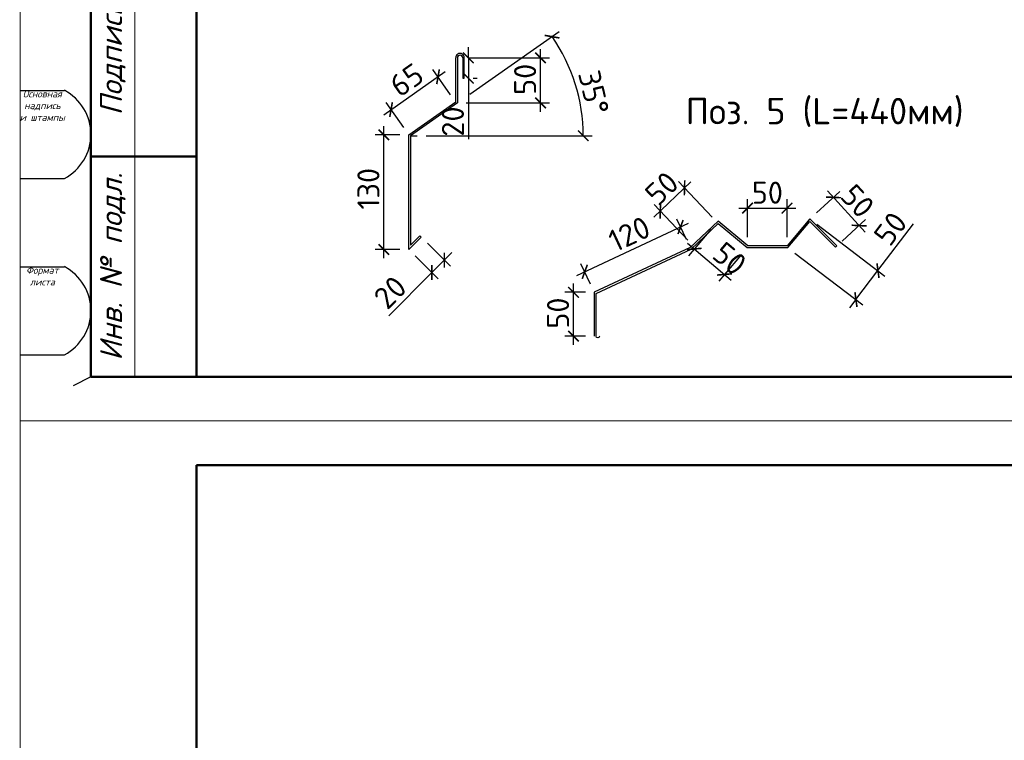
# Model space of a CAD drawing. Header units: millimetres. Extents: x 2842173 to 10151342, y -218675 to 375325.
# Tile 45 of 107: x 2928478 to 2939650, y 104403 to 112576. Entities that reach past the tile are written whole.
import ezdxf

# ---------------------------------------------------------------- set-up
doc = ezdxf.new("R2010")
doc.units = ezdxf.units.MM
doc.layers.get('Defpoints').update_dxf_attribs({"color": 255})
doc.layers.add('0_Текст', color=175, linetype='Continuous', lineweight=20)
doc.layers.add('CS_UNPLOTTED', color=171, linetype='Continuous', plot=False)
doc.layers.add('Аннотация_Ном._пера__8', color=7, linetype='Continuous', lineweight=15, true_color=0xa80f02)
doc.layers.add('Линии_Ном._пера__29', color=7, linetype='Continuous', lineweight=30, true_color=0x3dad99)
doc.styles.add('GOST 2.304', font='isocpeui.ttf')
doc.styles.add('ICOCPEUR', font='isocpeur.ttf')
doc.styles.add('ISO_1.0', font='isocpeui.ttf')
doc.dimstyles.new('MK-100', dxfattribs={"dimscale": 100, "dimtxt": 3, "dimasz": 1.2, "dimexe": 1, "dimexo": 1, "dimgap": 0.5, "dimtad": 1, "dimdec": 0, "dimzin": 9, "dimdsep": 46, "dimtxsty": 'GOST 2.304', "dimblk": 'ARCHTICK', "dimcen": 1, "dimdle": 1, "dimclrt": 256, "dimadec": 0, "dimazin": 0, "dimtfac": 1, "dimtdec": 0, "dimtix": 1, "dimtmove": 0, "dimatfit": 1, "dimfxl": 2, "dimtolj": 1, "dimtzin": 0, "dimarcsym": 0})

# ---------------------------------------------------------------- blocks, each defined once
blk = doc.blocks.new('*U20')
at = {"lineweight": 9}
for p, q in [((-20, -5), (-20, 292)), ((-20, 292), (400, 292)), ((400, -5), (-20, -5))]:
    blk.add_line(p, q, dxfattribs=at)
at = {"lineweight": 50}
for p, q in [((0, 0), (0, 287)), ((0, 287), (395, 287)), ((-12, 0), (-12, 85)), ((0, 25), (-12, 25)), ((0, 0), (-12, 0)), ((395, 0), (0, 0))]:
    blk.add_line(p, q, dxfattribs=at)
at = {"lineweight": 20}
blk.add_line((-7, 85), (-7, 0), dxfattribs=at)
at = {"layer": 'CS_UNPLOTTED'}
for p, q in [((-20, 32.5), (-15, 32.5)), ((-20, 22.5), (-15, 22.5)), ((-20, 12.5), (-15, 12.5)), ((-20, 2.5), (-15, 2.5)), ((-12, 0), (-14, -1))]:
    blk.add_line(p, q, dxfattribs=at)
for centre in [(-17.66, 27.5), (-17.66, 7.5)]:
    blk.add_arc(centre, 5.67, 298.0574, 61.9426, dxfattribs=at)
at = {"layer": '0_Текст', "char_height": 2.5, "attachment_point": 5, "rotation": 90, "style": 'ISO_1.0'}
for s, insert, width in [('Подпись и дата', (-9.5, 42.5), 35), ('Инв. № подл.', (-9.5, 12.5), 25)]:
    blk.add_mtext(s, dxfattribs=dict(at, insert=insert, width=width))
at = {"layer": 'CS_UNPLOTTED', "char_height": 0.8, "width": 5, "attachment_point": 2, "style": 'ISO_1.0'}
for s, insert in [('Основная надпись \\Pи штампы', (-17.5, 32.5)), ('Формат листа', (-17.5, 12.5))]:
    blk.add_mtext(s, dxfattribs=dict(at, insert=insert))
blk = doc.blocks.new('_ArchTick')
at = {"color": 0, "linetype": 'ByBlock', "const_width": 0.15}
blk.add_lwpolyline([(-0.5, -0.5), (0.5, 0.5)], dxfattribs=at)
blk = doc.blocks.new('*D539')
at = {"color": 0, "lineweight": -2, "ltscale": 15, "transparency": 16777216}
for p, q in [((2932610, 111499), (2933307, 111987)), ((2933368, 111725), (2933167, 112011)), ((2932835, 111352), (2932635, 111638))]:
    blk.add_line(p, q, dxfattribs=at)
at = {"layer": 'Defpoints', "color": 0, "ltscale": 15, "transparency": 16777216}
for p in [(2933225, 111929), (2933425, 111643), (2932893, 111270)]:
    blk.add_point(p, dxfattribs=at)
at = {"color": 0, "lineweight": -2, "ltscale": 15, "transparency": 16777216, "xscale": 119.9999999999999, "yscale": 119.9999999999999, "zscale": 119.9999999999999}
for p, rotation in [((2933225, 111929), 35.00000001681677), ((2932692, 111557), 215.0000000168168)]:
    blk.add_blockref('_ArchTick', p, dxfattribs=dict(at, rotation=rotation))
at = {"ltscale": 15, "transparency": 16777216, "insert": (2932868, 111893), "char_height": 250, "attachment_point": 5, "rotation": 35, "style": 'ICOCPEUR'}
blk.add_mtext('\\A1;65', dxfattribs=at)
blk = doc.blocks.new('*D540')
at = {"color": 0, "lineweight": -2, "ltscale": 15, "transparency": 16777216}
for p, q in [((2932610, 109870), (2932610, 111370)), ((2932793, 111270), (2932510, 111270)), ((2932793, 109970), (2932510, 109970))]:
    blk.add_line(p, q, dxfattribs=at)
at = {"layer": 'Defpoints', "color": 0, "ltscale": 15, "transparency": 16777216}
for p in [(2932610, 111270), (2932893, 111270), (2932893, 109970)]:
    blk.add_point(p, dxfattribs=at)
at = {"color": 0, "lineweight": -2, "ltscale": 15, "transparency": 16777216, "xscale": 119.9999999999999, "yscale": 119.9999999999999, "zscale": 119.9999999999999}
for p, rotation in [((2932610, 111270), 90), ((2932610, 109970), 270)]:
    blk.add_blockref('_ArchTick', p, dxfattribs=dict(at, rotation=rotation))
at = {"ltscale": 15, "transparency": 16777216, "insert": (2932435, 110659), "char_height": 250, "attachment_point": 5, "rotation": 90, "style": 'ICOCPEUR'}
blk.add_mtext('\\A1;130', dxfattribs=at)
blk = doc.blocks.new('*D541')
at = {"color": 0, "lineweight": -2, "ltscale": 15, "transparency": 16777216}
for p, q in [((2933105, 110041), (2933366, 109780)), ((2932964, 109899), (2933225, 109638)), ((2933296, 109850), (2933154, 109709)), ((2933296, 109850), (2933380, 109935)), ((2933154, 109709), (2932665, 109219))]:
    blk.add_line(p, q, dxfattribs=at)
at = {"layer": 'Defpoints', "color": 0, "ltscale": 15, "transparency": 16777216}
for p in [(2933034, 110111), (2932893, 109970), (2933296, 109850)]:
    blk.add_point(p, dxfattribs=at)
at = {"color": 0, "lineweight": -2, "ltscale": 15, "transparency": 16777216, "xscale": 119.9999999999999, "yscale": 119.9999999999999, "zscale": 119.9999999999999}
for p, rotation in [((2933296, 109850), 225.0000000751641), ((2933154, 109709), 45.00000007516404)]:
    blk.add_blockref('_ArchTick', p, dxfattribs=dict(at, rotation=rotation))
at = {"ltscale": 15, "transparency": 16777216, "insert": (2932682, 109484), "char_height": 250, "attachment_point": 5, "rotation": 45, "style": 'ICOCPEUR'}
blk.add_mtext('\\A1;20', dxfattribs=at)
blk = doc.blocks.new('*D542')
at = {"color": 0, "lineweight": -2, "ltscale": 15, "transparency": 16777216}
for p, q in [((2936738, 110111), (2936738, 110539)), ((2937185, 110111), (2937185, 110539)), ((2936638, 110439), (2937285, 110439))]:
    blk.add_line(p, q, dxfattribs=at)
at = {"layer": 'Defpoints', "color": 0, "ltscale": 15, "transparency": 16777216}
for p in [(2937185, 110439), (2936738, 110011), (2937185, 110011)]:
    blk.add_point(p, dxfattribs=at)
at = {"color": 0, "lineweight": -2, "ltscale": 15, "transparency": 16777216, "xscale": 119.9999999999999, "yscale": 119.9999999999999, "zscale": 119.9999999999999, "rotation": 180}
blk.add_blockref('_ArchTick', (2936738, 110439), dxfattribs=at)
at = {"color": 0, "lineweight": -2, "ltscale": 15, "transparency": 16777216, "xscale": 119.9999999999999, "yscale": 119.9999999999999, "zscale": 119.9999999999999}
blk.add_blockref('_ArchTick', (2937185, 110439), dxfattribs=at)
at = {"ltscale": 15, "transparency": 16777216, "insert": (2936962, 110614), "char_height": 250, "attachment_point": 5, "style": 'ICOCPEUR'}
blk.add_mtext('\\A1;50', dxfattribs=at)
blk = doc.blocks.new('*D543')
at = {"color": 0, "lineweight": -2, "ltscale": 15, "transparency": 16777216}
for p, q in [((2934762, 108887), (2934762, 109584)), ((2934898, 109484), (2934662, 109484)), ((2934898, 108987), (2934662, 108987))]:
    blk.add_line(p, q, dxfattribs=at)
at = {"layer": 'Defpoints', "color": 0, "ltscale": 15, "transparency": 16777216}
for p in [(2934762, 109484), (2934998, 109484), (2934998, 108987)]:
    blk.add_point(p, dxfattribs=at)
at = {"color": 0, "lineweight": -2, "ltscale": 15, "transparency": 16777216, "xscale": 119.9999999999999, "yscale": 119.9999999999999, "zscale": 119.9999999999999}
for p, rotation in [((2934762, 109484), 90), ((2934762, 108987), 270)]:
    blk.add_blockref('_ArchTick', p, dxfattribs=dict(at, rotation=rotation))
at = {"ltscale": 15, "transparency": 16777216, "insert": (2934587, 109248), "char_height": 250, "attachment_point": 5, "rotation": 90, "style": 'ICOCPEUR'}
blk.add_mtext('\\A1;50', dxfattribs=at)
blk = doc.blocks.new('*D544')
at = {"color": 0, "lineweight": -2, "ltscale": 15, "transparency": 16777216}
for p, q in [((2936044, 110082), (2935935, 110315)), ((2934799, 109675), (2936068, 110267)), ((2934956, 109575), (2934847, 109808))]:
    blk.add_line(p, q, dxfattribs=at)
at = {"layer": 'Defpoints', "color": 0, "ltscale": 15, "transparency": 16777216}
for p in [(2935977, 110225), (2936086, 109992), (2934998, 109484)]:
    blk.add_point(p, dxfattribs=at)
at = {"color": 0, "lineweight": -2, "ltscale": 15, "transparency": 16777216, "xscale": 119.9999999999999, "yscale": 119.9999999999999, "zscale": 119.9999999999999}
for p, rotation in [((2935977, 110225), 25.00000003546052), ((2934890, 109717), 205.0000000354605)]:
    blk.add_blockref('_ArchTick', p, dxfattribs=dict(at, rotation=rotation))
at = {"ltscale": 15, "transparency": 16777216, "insert": (2935395, 110146), "char_height": 250, "attachment_point": 5, "rotation": 25, "style": 'ICOCPEUR'}
blk.add_mtext('\\A1;120', dxfattribs=at)
blk = doc.blocks.new('*D545')
at = {"color": 0, "lineweight": -2, "ltscale": 15, "transparency": 16777216}
for p, q in [((2934388, 111532), (2934388, 112244)), ((2933575, 112144), (2934488, 112144)), ((2933545, 111632), (2934488, 111632))]:
    blk.add_line(p, q, dxfattribs=at)
at = {"layer": 'Defpoints', "color": 0, "ltscale": 15, "transparency": 16777216}
for p in [(2933475, 112144), (2934388, 112144), (2933445, 111632)]:
    blk.add_point(p, dxfattribs=at)
at = {"color": 0, "lineweight": -2, "ltscale": 15, "transparency": 16777216, "xscale": 119.9999999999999, "yscale": 119.9999999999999, "zscale": 119.9999999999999}
for p, rotation in [((2934388, 112144), 90), ((2934388, 111632), 270)]:
    blk.add_blockref('_ArchTick', p, dxfattribs=dict(at, rotation=rotation))
at = {"ltscale": 15, "transparency": 16777216, "insert": (2934213, 111900), "char_height": 250, "attachment_point": 5, "rotation": 90, "style": 'ICOCPEUR'}
blk.add_mtext('\\A1;50', dxfattribs=at)
blk = doc.blocks.new('*D546')
at = {"color": 0, "lineweight": -2, "ltscale": 15, "transparency": 16777216}
for p, q in [((2933569, 112144), (2933569, 112264)), ((2933569, 112144), (2933569, 111913)), ((2933605, 112144), (2933669, 112144)), ((2933569, 111913), (2933569, 111221)), ((2933623, 111913), (2933669, 111913))]:
    blk.add_line(p, q, dxfattribs=at)
at = {"layer": 'Defpoints', "color": 0, "ltscale": 15, "transparency": 16777216}
for p in [(2933505, 112144), (2933569, 112144), (2933523, 111913)]:
    blk.add_point(p, dxfattribs=at)
at = {"color": 0, "lineweight": -2, "ltscale": 15, "transparency": 16777216, "xscale": 119.9999999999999, "yscale": 119.9999999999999, "zscale": 119.9999999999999}
for p, rotation in [((2933569, 112144), 270), ((2933569, 111913), 90)]:
    blk.add_blockref('_ArchTick', p, dxfattribs=dict(at, rotation=rotation))
at = {"ltscale": 15, "transparency": 16777216, "insert": (2933394, 111421), "char_height": 250, "attachment_point": 5, "rotation": 90, "style": 'ICOCPEUR'}
blk.add_mtext('\\A1;20', dxfattribs=at)
blk = doc.blocks.new('*D547')
at = {"color": 0, "lineweight": -2, "ltscale": 15, "transparency": 16777216}
for p, q in [((2936320, 110198), (2936068, 109899)), ((2936056, 110040), (2936552, 109623)), ((2936667, 109914), (2936412, 109611))]:
    blk.add_line(p, q, dxfattribs=at)
at = {"layer": 'Defpoints', "color": 0, "ltscale": 15, "transparency": 16777216}
for p in [(2936384, 110275), (2936731, 109991), (2936476, 109687)]:
    blk.add_point(p, dxfattribs=at)
at = {"color": 0, "lineweight": -2, "ltscale": 15, "transparency": 16777216, "xscale": 119.9999999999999, "yscale": 119.9999999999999, "zscale": 119.9999999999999}
for p, rotation in [((2936133, 109976), 139.9339565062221), ((2936476, 109687), 319.9339565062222)]:
    blk.add_blockref('_ArchTick', p, dxfattribs=dict(at, rotation=rotation))
at = {"ltscale": 15, "transparency": 16777216, "insert": (2936535, 109866), "char_height": 250, "attachment_point": 5, "rotation": 319.934, "style": 'ICOCPEUR'}
blk.add_mtext('\\A1;50', dxfattribs=at)
blk = doc.blocks.new('*D548')
at = {"color": 0, "lineweight": -2, "ltscale": 15, "transparency": 16777216}
for p, q in [((2935674, 110338), (2936095, 110737)), ((2936335, 110338), (2935953, 110740)), ((2936060, 110077), (2935678, 110479))]:
    blk.add_line(p, q, dxfattribs=at)
at = {"layer": 'Defpoints', "color": 0, "ltscale": 15, "transparency": 16777216}
for p in [(2936022, 110668), (2936404, 110266), (2936128, 110004)]:
    blk.add_point(p, dxfattribs=at)
at = {"color": 0, "lineweight": -2, "ltscale": 15, "transparency": 16777216, "xscale": 119.9999999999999, "yscale": 119.9999999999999, "zscale": 119.9999999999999}
for p, rotation in [((2936022, 110668), 43.50785960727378), ((2935747, 110406), 223.5078596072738)]:
    blk.add_blockref('_ArchTick', p, dxfattribs=dict(at, rotation=rotation))
at = {"ltscale": 15, "transparency": 16777216, "insert": (2935764, 110664), "char_height": 250, "attachment_point": 5, "rotation": 43.5079, "style": 'ICOCPEUR'}
blk.add_mtext('\\A1;50', dxfattribs=at)
blk = doc.blocks.new('*D549')
at = {"color": 0, "lineweight": -2, "ltscale": 15, "transparency": 16777216}
for p, q in [((2937524, 110258), (2938296, 109669)), ((2938217, 109730), (2938620, 110259)), ((2937274, 109930), (2938047, 109342)), ((2937967, 109402), (2938217, 109730)), ((2937967, 109402), (2937895, 109307))]:
    blk.add_line(p, q, dxfattribs=at)
at = {"layer": 'Defpoints', "color": 0, "ltscale": 15, "transparency": 16777216}
for p in [(2937444, 110318), (2937195, 109991), (2938217, 109730)]:
    blk.add_point(p, dxfattribs=at)
at = {"color": 0, "lineweight": -2, "ltscale": 15, "transparency": 16777216, "xscale": 119.9999999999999, "yscale": 119.9999999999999, "zscale": 119.9999999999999}
for p, rotation in [((2938217, 109730), 232.7177510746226), ((2937967, 109402), 52.71775107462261)]:
    blk.add_blockref('_ArchTick', p, dxfattribs=dict(at, rotation=rotation))
at = {"ltscale": 15, "transparency": 16777216, "insert": (2938359, 110206), "char_height": 250, "attachment_point": 5, "rotation": 52.7178, "style": 'ICOCPEUR'}
blk.add_mtext('\\A1;50', dxfattribs=at)
blk = doc.blocks.new('*D550')
at = {"color": 0, "lineweight": -2, "ltscale": 15, "transparency": 16777216}
for p, q in [((2937518, 110386), (2937785, 110629)), ((2938070, 110167), (2937643, 110635)), ((2937810, 110065), (2938077, 110309))]:
    blk.add_line(p, q, dxfattribs=at)
at = {"layer": 'Defpoints', "color": 0, "ltscale": 15, "transparency": 16777216}
for p in [(2937711, 110561), (2937444, 110318), (2937736, 109998)]:
    blk.add_point(p, dxfattribs=at)
at = {"color": 0, "lineweight": -2, "ltscale": 15, "transparency": 16777216, "xscale": 119.9999999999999, "yscale": 119.9999999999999, "zscale": 119.9999999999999}
for p, rotation in [((2937711, 110561), 132.3549399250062), ((2938003, 110241), 312.3549399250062)]:
    blk.add_blockref('_ArchTick', p, dxfattribs=dict(at, rotation=rotation))
at = {"ltscale": 15, "transparency": 16777216, "insert": (2937986, 110519), "char_height": 250, "attachment_point": 5, "rotation": 312.3549, "style": 'ICOCPEUR'}
blk.add_mtext('\\A1;50', dxfattribs=at)
blk = doc.blocks.new('*D551')
at = {"color": 0, "lineweight": -2, "ltscale": 15, "transparency": 16777216}
for p, q in [((2933587, 111732), (2934601, 112441)), ((2933089, 111260), (2934973, 111260))]:
    blk.add_line(p, q, dxfattribs=at)
blk.add_arc((2932913, 111260), 1960, 360, 35, dxfattribs=at)
at = {"layer": 'Defpoints', "color": 0, "ltscale": 15, "transparency": 16777216}
for p in [(2934713, 112036), (2933505, 111675), (2932913, 111260), (2932989, 111260)]:
    blk.add_point(p, dxfattribs=at)
at = {"color": 0, "lineweight": -2, "ltscale": 15, "transparency": 16777216, "xscale": 119.9999999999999, "yscale": 119.9999999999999, "zscale": 119.9999999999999}
for p, rotation in [((2934519, 112384), 125.0000000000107), ((2934873, 111260), 269.9999999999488)]:
    blk.add_blockref('_ArchTick', p, dxfattribs=dict(at, rotation=rotation))
at = {"ltscale": 15, "transparency": 16777216, "insert": (2934991, 111751), "char_height": 250, "attachment_point": 5, "rotation": 283.3159, "style": 'ICOCPEUR'}
blk.add_mtext('\\A1;35°', dxfattribs=at)

msp = doc.modelspace()

# ---------------------------------------------------------------- linework, layer by layer
at = {"layer": 'Линии_Ном._пера__29', "color": 135, "linetype": 'Continuous', "lineweight": 30, "true_color": 0x3dad99}
msp.add_line((2932912.834, 111259.649), (2932989.334, 111259.649), dxfattribs=at)
for points in [[(2933445.282, 112144.041), (2933445.282, 111632.474), (2932912.834, 111259.649), (2932912.834, 110018.345), (2933020.113, 110125.624), (2933034.255, 110111.482), (2932892.834, 109970.06), (2932892.834, 111270.06), (2933425.282, 111642.885), (2933425.282, 112142.536)], [(2933504.778, 112144.041), (2933504.778, 111913.071), (2933522.529, 111913.071), (2933522.529, 112142.237)]]:
    msp.add_lwpolyline(points, dxfattribs=at)
msp.add_lwpolyline([(2935055.971, 108985.132, -1), (2935018.361, 108985.132), (2935018.361, 109471.735), (2936097.336, 109974.869), (2936403.861, 110265.83), (2936731.092, 109990.607), (2937194.586, 109990.607), (2937445.304, 110288.703), (2937736.01, 109997.997), (2937750.152, 110012.139), (2937444.031, 110318.26), (2937185.274, 110010.607), (2936738.384, 110010.607), (2936403.055, 110292.641), (2936085.931, 109991.618), (2934998.361, 109484.476), (2934998.361, 108986.713)], format="xyb", dxfattribs=at)
for centre, radius, start, end in [((2933473.913, 112144.801), 48.684, 356.9805919, 182.6673259), ((2933475.03, 112144.041), 29.748, 0, 180)]:
    msp.add_arc(centre, radius, start, end, dxfattribs=at)

# ---------------------------------------------------------------- block references
at = {"color": 0, "ltscale": 30, "xscale": 100, "yscale": 100, "zscale": 100}
for p in [(2930484.712, 108524.819), (2930484.712, 78824.819)]:
    msp.add_blockref('*U20', p, dxfattribs=at)

# ---------------------------------------------------------------- texts
at = {"layer": 'Аннотация_Ном._пера__8', "color": 14, "linetype": 'Continuous', "lineweight": 15, "true_color": 0xa80f02, "insert": (2936034.789, 111689.614), "char_height": 300, "attachment_point": 1, "style": 'ICOCPEUR'}
msp.add_mtext('\\A1;Поз. 5 (L=440мм)', dxfattribs=at)

# ---------------------------------------------------------------- dimensions: what is measured, and where the dimension line sits
at = {"ltscale": 15}
dim = msp.add_angular_dim_3p(base=(2934712.793, 112036.076), center=(2932912.834, 111259.649), p1=(2932989.334, 111259.649), p2=(2933505.419, 111674.582), dimstyle='MK-100', override={"dimtxt": 2.5, "dimtxsty": 'ICOCPEUR'}, dxfattribs=at)
dim.commit()
dim.dimension.update_dxf_attribs({"geometry": '*D551', "text_midpoint": (2934820.41, 111711.141), "dimtype": 165})
for base, p1, p2, angle, text, picture, middle in [((2933569.158, 112144.041), (2933522.529, 111913.071), (2933504.778, 112144.041), 90, '20', '*D546', (2933569.158, 111420.69)), ((2934388.294, 112144.041), (2933445.282, 111632.474), (2933475.03, 112144.041), 90, '50', '*D545', (2934388.294, 111900.34)), ((2933224.681, 111929.374), (2932892.834, 111270.06), (2933425.282, 111642.885), 35, '65', '*D539', (2932968.354, 111749.892)), ((2932609.763, 111270.06), (2932892.834, 109970.06), (2932892.834, 111270.06), 90, '130', '*D540', (2932609.763, 110658.83)), ((2936022.283, 110667.819), (2936128.496, 110004.446), (2936403.861, 110265.83), 43.5078596, '50', '*D548', (2935884.6, 110537.127)), ((2937710.812, 110561.481), (2937736.01, 109997.997), (2937444.031, 110318.26), 132.3549399, '50', '*D550', (2937856.802, 110401.35)), ((2935977.293, 110224.593), (2934998.361, 109484.476), (2936085.931, 109991.618), 25, '120', '*D544', (2935468.646, 109987.407)), ((2938216.926, 109729.85), (2937194.586, 109990.607), (2937444.031, 110318.26), 52.7177511, '50', '*D549', (2938498.539, 110099.757)), ((2936475.888, 109687.178), (2936384.063, 110274.613), (2936731.092, 109990.607), 319.9339565, '50', '*D547', (2936422.418, 109732.15)), ((2933295.519, 109850.218), (2932892.834, 109970.06), (2933034.255, 110111.482), 45.0000001, '20', '*D541', (2932805.932, 109360.63)), ((2934761.816, 109484.476), (2934998.361, 108986.713), (2934998.361, 109484.476), 90, '50', '*D543', (2934761.816, 109247.678))]:
    dim = msp.add_linear_dim(base=base, p1=p1, p2=p2, angle=angle, text=text, dimstyle='MK-100', override={"dimtxt": 2.5, "dimtxsty": 'ICOCPEUR'}, dxfattribs=at)
    dim.commit()
    dim.dimension.update_dxf_attribs({"geometry": picture, "text_midpoint": middle, "dimtype": 160})
dim = msp.add_linear_dim(base=(2937185.274, 110438.928), p1=(2936738.384, 110010.607), p2=(2937185.274, 110010.607), text='50', dimstyle='MK-100', override={"dimtxt": 2.5, "dimtxsty": 'ICOCPEUR'}, dxfattribs=at)
dim.commit()
dim.dimension.update_dxf_attribs({"geometry": '*D542', "text_midpoint": (2936961.829, 110438.928), "dimtype": 160})

doc.saveas('drawing.dxf')
